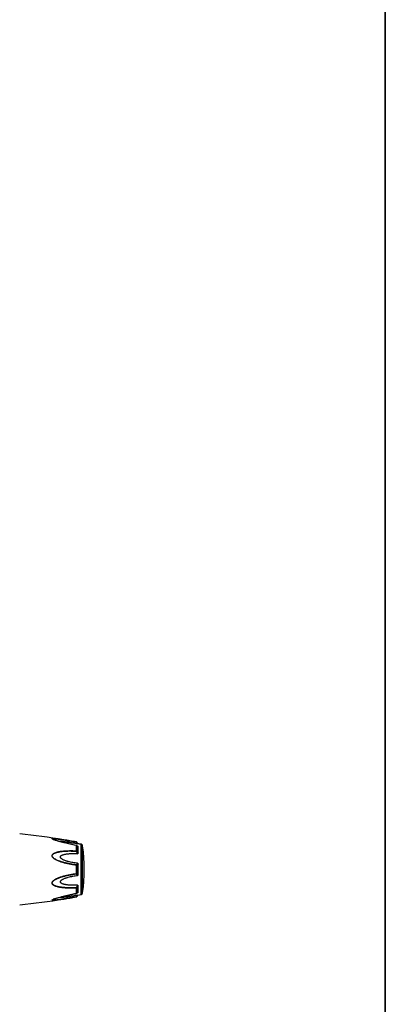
# Model space of a CAD drawing. Header units: millimetres. Extents: x 14365 to 105143, y -126377 to -22383.
# Tile 160 of 191: x 78536 to 78777, y -125736 to -125088. Entities that reach past the tile are written whole.
import ezdxf

# ---------------------------------------------------------------- set-up
doc = ezdxf.new("R2010")
doc.units = ezdxf.units.MM
doc.layers.add('UT_ZAŘÍZENÍ - OT', color=3, linetype='Continuous', lineweight=35)

msp = doc.modelspace()

# ---------------------------------------------------------------- linework, layer by layer
at = {"color": 0, "linetype": 'Continuous'}
for p, q in [((78558.6, -125627.82), (78558.6, -125627.82)), ((78565.14, -125627.98), (78565.35, -125628.02)), ((78565.31, -125627.93), (78565.33, -125627.93)), ((78565.33, -125627.93), (78565.36, -125627.93)), ((78565.36, -125627.93), (78565.33, -125627.93)), ((78573.42, -125631.64), (78573.25, -125631.61)), ((78573.4, -125629.45), (78573.42, -125629.46)), ((78573.44, -125629.35), (78573.42, -125629.35)), ((78573.72, -125635.01), (78573.72, -125631.87)), ((78573.77, -125631.78), (78573.77, -125631.78)), ((78573.78, -125631.78), (78573.77, -125631.78)), ((78573.89, -125629.52), (78573.89, -125629.52)), ((78573.9, -125635.08), (78573.9, -125631.96)), ((78576.72, -125663.94), (78576.72, -125630.93)), ((78574.26, -125632.03), (78574.13, -125632.01)), ((78574.25, -125632.07), (78574.25, -125632.07)), ((78574.41, -125632.06), (78574.26, -125632.03)), ((78574.72, -125636.59), (78574.72, -125632.41)), ((78577.77, -125662.84), (78577.77, -125632.03)), ((78573.72, -125649.94), (78573.72, -125644.9)), ((78573.9, -125649.93), (78573.9, -125644.92)), ((78574.72, -125650.78), (78574.72, -125644.07)), ((78573.23, -125663.25), (78573.42, -125663.21)), ((78573.72, -125662.99), (78573.72, -125659.84)), ((78573.77, -125663.08), (78573.78, -125663.07)), ((78573.77, -125663.08), (78573.77, -125663.08)), ((78573.9, -125662.9), (78573.9, -125659.77)), ((78574.13, -125662.85), (78574.25, -125662.83)), ((78574.25, -125662.79), (78574.25, -125662.79)), ((78574.25, -125662.83), (78574.41, -125662.8)), ((78574.72, -125662.45), (78574.72, -125658.26)), ((78558.62, -125667.04), (78558.63, -125667.03)), ((78565.39, -125666.93), (78565.44, -125666.92))]:
    msp.add_line(p, q, dxfattribs=at)
for centre, radius, start, end in [((78485.24, -126121.47), 500, 80.7849, 84.13647), ((78562.06, -125619.44), 9.09, 246.36085, 247.40131), ((78563.04, -125617.08), 11.63, 247.41815, 248.27863), ((78573.15, -125633.04), 1.42, 75.22867, 78.79097), ((78566.45, -125636.37), 10.1, 35.6084, 36.41995), ((78485.24, -126121.47), 499, 79.43712, 79.67776), ((78567.51, -125635.62), 8.8, 35.03951, 35.6116), ((78576.48, -125632.21), 1.3, 7.90596, 79.43712), ((78577.5, -125626.99), 6.13, 236.1693, 237.12412), ((78574.36, -125631.51), 0.564, 259.0707, 259.9327), ((78466.83, -125647.43), 112, 352.09404, 7.90596), ((78573.12, -125661.72), 1.53, 281.26704, 282.02053), ((78573.64, -125662.99), 0.085, 350.91567, 359.95627), ((78579.55, -125670.91), 9.8, 124.04907, 125.16909), ((78577.76, -125668.27), 6.61, 122.64891, 124.00902), ((78566.54, -125658.57), 9.99, 323.62077, 324.69093), ((78485.24, -125173.39), 499, 280.32291, 280.56288), ((78567.82, -125659.48), 8.41, 324.72068, 325.01224), ((78576.48, -125662.66), 1.3, 280.56288, 352.09404), ((78485.24, -125173.39), 500, 275.86353, 279.22391), ((78562.14, -125675.6), 9.28, 112.30668, 113.58321), ((78563.1, -125677.92), 11.79, 111.77939, 112.34307), ((78571.94, -125657.52), 8.13, 280.44991, 280.94094)]:
    msp.add_arc(centre, radius, start, end, dxfattribs=at)
for points, knots in [([(78558.42, -125627.76), (78558.34, -125627.73), (78558.19, -125627.66), (78557.99, -125627.56), (78557.85, -125627.47), (78557.76, -125627.4), (78557.7, -125627.34), (78557.67, -125627.28), (78557.69, -125627.22), (78557.72, -125627.19), (78557.77, -125627.16), (78557.83, -125627.14), (78557.91, -125627.13), (78558.03, -125627.11), (78558.21, -125627.09), (78558.44, -125627.09), (78558.69, -125627.09), (78558.96, -125627.1), (78559.24, -125627.12), (78559.63, -125627.15), (78560.13, -125627.2), (78560.75, -125627.27), (78561.38, -125627.34), (78562.02, -125627.43), (78562.67, -125627.52), (78563.33, -125627.61), (78564.21, -125627.75), (78564.87, -125627.85), (78565.31, -125627.93)], [0, 0, 0, 0, 0.02948, 0.055907, 0.078214, 0.087353, 0.094931, 0.105555, 0.109954, 0.115017, 0.121315, 0.129009, 0.138057, 0.148338, 0.172058, 0.199047, 0.228459, 0.259634, 0.292171, 0.325754, 0.395293, 0.467136, 0.540634, 0.615369, 0.691049, 0.767475, 0.844512, 1, 1, 1, 1]), ([(78558.6, -125627.82), (78558.52, -125627.78), (78558.37, -125627.71), (78558.15, -125627.61), (78557.99, -125627.52), (78557.89, -125627.45), (78557.83, -125627.41), (78557.78, -125627.36), (78557.76, -125627.32), (78557.75, -125627.27), (78557.77, -125627.24), (78557.81, -125627.21), (78557.87, -125627.19), (78557.93, -125627.17), (78558.05, -125627.15), (78558.22, -125627.13), (78558.44, -125627.13), (78558.68, -125627.14), (78559.04, -125627.15), (78559.51, -125627.19), (78560.09, -125627.25), (78560.69, -125627.32), (78561.31, -125627.4), (78561.93, -125627.48), (78562.56, -125627.57), (78563.2, -125627.67), (78564.06, -125627.8), (78564.71, -125627.91), (78565.14, -125627.98)], [0, 0, 0, 0, 0.03089, 0.059177, 0.083881, 0.094457, 0.103528, 0.11093, 0.116684, 0.121223, 0.125685, 0.131127, 0.137993, 0.146338, 0.156051, 0.17896, 0.205464, 0.234539, 0.265468, 0.331155, 0.400252, 0.471609, 0.544574, 0.618731, 0.693793, 0.769568, 0.845928, 1, 1, 1, 1]), ([(78573.25, -125631.61), (78571.97, -125631.35), (78570.07, -125630.95), (78567.54, -125630.37), (78565.97, -125629.99), (78564.72, -125629.67), (78563.8, -125629.43), (78562.88, -125629.18), (78561.97, -125628.93), (78561.07, -125628.66), (78560.21, -125628.39), (78559.38, -125628.12), (78558.85, -125627.92), (78558.6, -125627.82)], [0, 0, 0, 0, 0.25737, 0.385747, 0.513657, 0.577329, 0.64069, 0.703648, 0.766063, 0.827658, 0.887975, 0.946116, 1, 1, 1, 1]), ([(78573.42, -125631.68), (78572.14, -125631.43), (78570.24, -125631.02), (78567.71, -125630.44), (78565.83, -125629.99), (78564.28, -125629.59), (78563.05, -125629.26), (78561.84, -125628.92), (78560.66, -125628.57), (78559.53, -125628.19), (78558.99, -125627.99), (78558.73, -125627.89)], [0, 0, 0, 0, 0.256646, 0.384673, 0.512244, 0.638988, 0.701822, 0.764153, 0.886175, 0.944757, 1, 1, 1, 1]), ([(78563.62, -125629.38), (78563.57, -125629.36), (78563.48, -125629.32), (78563.35, -125629.26), (78563.24, -125629.2), (78563.17, -125629.15), (78563.13, -125629.1), (78563.12, -125629.08), (78563.12, -125629.05), (78563.13, -125629.03), (78563.15, -125629.01), (78563.2, -125628.98), (78563.27, -125628.96), (78563.39, -125628.95), (78563.58, -125628.94), (78563.84, -125628.94), (78564.18, -125628.96), (78564.54, -125628.98), (78564.92, -125629.02), (78565.3, -125629.06), (78565.7, -125629.11), (78566.09, -125629.16), (78566.5, -125629.21), (78567.04, -125629.28), (78567.72, -125629.38), (78568.54, -125629.51), (78569.37, -125629.64), (78570.21, -125629.78), (78571.32, -125629.96), (78572.73, -125630.2), (78573.85, -125630.4), (78574.41, -125630.51)], [0, 0, 0, 0, 0.013224, 0.025246, 0.035584, 0.043707, 0.046793, 0.049242, 0.051265, 0.053246, 0.055591, 0.058505, 0.066098, 0.075763, 0.087038, 0.112872, 0.141444, 0.171707, 0.203125, 0.235343, 0.268137, 0.301392, 0.33501, 0.368911, 0.437385, 0.506544, 0.576211, 0.646269, 0.71663, 0.85801, 1, 1, 1, 1]), ([(78565.35, -125628.02), (78566.68, -125628.24), (78569.37, -125628.71), (78572.05, -125629.2), (78573.4, -125629.45)], [0, 0, 0, 0, 0.497132, 1, 1, 1, 1]), ([(78565.36, -125627.93), (78566.7, -125628.15), (78569.39, -125628.61), (78572.07, -125629.1), (78573.42, -125629.35)], [0, 0, 0, 0, 0.496975, 1, 1, 1, 1]), ([(78573.42, -125629.35), (78572.07, -125629.1), (78569.39, -125628.61), (78566.7, -125628.15), (78565.36, -125627.93)], [0, 0, 0, 0, 0.502936, 1, 1, 1, 1]), ([(78573.42, -125629.35), (78573.42, -125629.35), (78573.42, -125629.37), (78573.42, -125629.38), (78573.42, -125629.42), (78573.42, -125629.44), (78573.42, -125629.46)], [0, 0, 0, 0, 0.078563, 0.274425, 0.586251, 1, 1, 1, 1]), ([(78573.42, -125629.46), (78573.47, -125629.45), (78573.58, -125629.45), (78573.72, -125629.46), (78573.81, -125629.48), (78573.87, -125629.5), (78573.89, -125629.52), (78573.9, -125629.52)], [0, 0, 0, 0, 0.33971, 0.636245, 0.862204, 0.94183, 1, 1, 1, 1]), ([(78573.42, -125629.46), (78573.63, -125629.65), (78573.91, -125629.93), (78574.23, -125630.29), (78574.36, -125630.44), (78574.41, -125630.51)], [0, 0, 0, 0, 0.588807, 0.825815, 1, 1, 1, 1]), ([(78573.42, -125631.68), (78573.42, -125631.67), (78573.42, -125631.67), (78573.42, -125631.65), (78573.42, -125631.65), (78573.42, -125631.64), (78573.42, -125631.64)], [0, 0, 0, 0, 0.428218, 0.741394, 0.932956, 1, 1, 1, 1]), ([(78573.56, -125631.72), (78573.55, -125631.71), (78573.5, -125631.7), (78573.45, -125631.69), (78573.42, -125631.68)], [0, 0, 0, 0, 0.246414, 1, 1, 1, 1]), ([(78573.9, -125629.52), (78573.87, -125629.49), (78573.8, -125629.44), (78573.68, -125629.41), (78573.57, -125629.38), (78573.48, -125629.36), (78573.44, -125629.35)], [0, 0, 0, 0, 0.265729, 0.479644, 0.722816, 1, 1, 1, 1]), ([(78573.63, -125631.75), (78573.62, -125631.75), (78573.6, -125631.74), (78573.58, -125631.73), (78573.56, -125631.72)], [0, 0, 0, 0, 0.241505, 1, 1, 1, 1]), ([(78573.77, -125631.78), (78573.76, -125631.77), (78573.72, -125631.74), (78573.67, -125631.72), (78573.63, -125631.7)], [0, 0, 0, 0, 0.247211, 1, 1, 1, 1]), ([(78573.69, -125631.8), (78573.69, -125631.8), (78573.67, -125631.78), (78573.65, -125631.76), (78573.63, -125631.75)], [0, 0, 0, 0, 0.225244, 1, 1, 1, 1]), ([(78573.72, -125631.87), (78573.72, -125631.86), (78573.72, -125631.84), (78573.71, -125631.82), (78573.69, -125631.8)], [0, 0, 0, 0, 0.225175, 1, 1, 1, 1]), ([(78573.72, -125631.87), (78573.74, -125631.87), (78573.81, -125631.89), (78573.87, -125631.92), (78573.9, -125631.96)], [0, 0, 0, 0, 0.258764, 1, 1, 1, 1]), ([(78573.9, -125631.96), (78573.9, -125631.92), (78573.86, -125631.85), (78573.81, -125631.8), (78573.77, -125631.78)], [0, 0, 0, 0, 0.468978, 1, 1, 1, 1]), ([(78574.12, -125632), (78574.09, -125631.98), (78573.98, -125631.92), (78573.87, -125631.84), (78573.78, -125631.78)], [0, 0, 0, 0, 0.212027, 1, 1, 1, 1]), ([(78574.58, -125630.38), (78574.53, -125630.31), (78574.31, -125630.02), (78574.08, -125629.74), (78573.9, -125629.52)], [0, 0, 0, 0, 0.221481, 1, 1, 1, 1]), ([(78574.09, -125632.09), (78574.07, -125632.08), (78574.01, -125632.04), (78573.95, -125631.99), (78573.9, -125631.96)], [0, 0, 0, 0, 0.242177, 1, 1, 1, 1]), ([(78574.66, -125630.55), (78574.64, -125630.55), (78574.56, -125630.53), (78574.48, -125630.52), (78574.41, -125630.51)], [0, 0, 0, 0, 0.14802, 1, 1, 1, 1]), ([(78573.42, -125644.62), (78572.69, -125644.53), (78571.24, -125644.34), (78569.07, -125643.97), (78567.28, -125643.58), (78565.86, -125643.23), (78564.79, -125642.94), (78563.73, -125642.61), (78562.69, -125642.25), (78561.66, -125641.84), (78560.65, -125641.38), (78559.83, -125640.94), (78559.21, -125640.54), (78558.77, -125640.21), (78558.36, -125639.84), (78558.01, -125639.43), (78557.79, -125639.04), (78557.69, -125638.71), (78557.67, -125638.45), (78557.69, -125638.2), (78557.79, -125637.89), (78558.01, -125637.54), (78558.36, -125637.19), (78558.77, -125636.9), (78559.22, -125636.65), (78559.84, -125636.37), (78560.65, -125636.09), (78561.66, -125635.82), (78562.69, -125635.61), (78563.74, -125635.44), (78564.79, -125635.32), (78565.86, -125635.22), (78567.29, -125635.12), (78569.08, -125635.07), (78571.25, -125635.08), (78572.69, -125635.14), (78573.42, -125635.18)], [0, 0, 0, 0, 0.063635, 0.127396, 0.191296, 0.223303, 0.255348, 0.287434, 0.319562, 0.351727, 0.383919, 0.416107, 0.432182, 0.448215, 0.464156, 0.479907, 0.495291, 0.502793, 0.510127, 0.517331, 0.52445, 0.538608, 0.552922, 0.567437, 0.582127, 0.596956, 0.626929, 0.657232, 0.687777, 0.718508, 0.74939, 0.780398, 0.811517, 0.874045, 0.936883, 1, 1, 1, 1]), ([(78573.42, -125644.4), (78572.7, -125644.32), (78571.26, -125644.13), (78569.12, -125643.77), (78567.35, -125643.4), (78565.94, -125643.06), (78564.88, -125642.78), (78563.84, -125642.47), (78562.8, -125642.12), (78561.77, -125641.73), (78560.77, -125641.29), (78559.8, -125640.79), (78559.03, -125640.29), (78558.47, -125639.82), (78558.17, -125639.49), (78557.97, -125639.19), (78557.85, -125638.96), (78557.77, -125638.71), (78557.74, -125638.46), (78557.77, -125638.21), (78557.88, -125637.91), (78558.11, -125637.57), (78558.47, -125637.24), (78558.89, -125636.97), (78559.34, -125636.74), (78559.8, -125636.55), (78560.28, -125636.38), (78560.94, -125636.18), (78561.78, -125635.97), (78562.8, -125635.78), (78563.84, -125635.63), (78564.89, -125635.52), (78565.94, -125635.43), (78567.35, -125635.35), (78569.13, -125635.31), (78571.27, -125635.33), (78572.7, -125635.4), (78573.42, -125635.44)], [0, 0, 0, 0, 0.063589, 0.127295, 0.191136, 0.223111, 0.255121, 0.287171, 0.319267, 0.351401, 0.383569, 0.41575, 0.447866, 0.463844, 0.479652, 0.487454, 0.495134, 0.502662, 0.51, 0.517195, 0.524298, 0.538439, 0.552765, 0.567303, 0.582017, 0.596869, 0.611832, 0.626888, 0.657217, 0.687781, 0.718525, 0.749415, 0.780427, 0.811548, 0.874072, 0.936899, 1, 1, 1, 1]), ([(78574.41, -125643.39), (78573.89, -125643.33), (78572.86, -125643.21), (78571.32, -125642.97), (78569.78, -125642.67), (78568.52, -125642.36), (78567.51, -125642.08), (78566.76, -125641.84), (78566.02, -125641.57), (78565.3, -125641.26), (78564.71, -125640.96), (78564.26, -125640.69), (78563.94, -125640.47), (78563.64, -125640.22), (78563.37, -125639.94), (78563.21, -125639.67), (78563.13, -125639.43), (78563.11, -125639.25), (78563.13, -125639.07), (78563.21, -125638.85), (78563.37, -125638.61), (78563.64, -125638.37), (78563.94, -125638.18), (78564.26, -125638.01), (78564.71, -125637.82), (78565.3, -125637.64), (78566.03, -125637.46), (78566.76, -125637.32), (78567.51, -125637.22), (78568.27, -125637.13), (78569.03, -125637.07), (78570.04, -125637.02), (78571.32, -125636.99), (78572.87, -125637.01), (78573.89, -125637.06), (78574.41, -125637.09)], [0, 0, 0, 0, 0.063495, 0.12712, 0.190878, 0.25478, 0.286791, 0.31884, 0.350926, 0.383041, 0.415158, 0.431203, 0.447213, 0.463143, 0.478902, 0.4943, 0.5018, 0.509129, 0.516317, 0.523425, 0.537606, 0.551987, 0.566584, 0.581352, 0.596258, 0.626376, 0.656797, 0.687441, 0.718253, 0.749203, 0.780268, 0.811433, 0.874017, 0.936884, 1, 1, 1, 1]), ([(78573.42, -125635.18), (78573.45, -125635.18), (78573.53, -125635.18), (78573.63, -125635.16), (78573.71, -125635.1), (78573.72, -125635.04), (78573.72, -125635.01)], [0, 0, 0, 0, 0.287056, 0.554503, 0.787456, 1, 1, 1, 1]), ([(78573.42, -125635.44), (78573.48, -125635.42), (78573.59, -125635.39), (78573.74, -125635.31), (78573.85, -125635.21), (78573.89, -125635.12), (78573.9, -125635.08)], [0, 0, 0, 0, 0.291894, 0.562609, 0.798475, 1, 1, 1, 1]), ([(78573.42, -125635.18), (78573.42, -125635.22), (78573.42, -125635.31), (78573.42, -125635.39), (78573.42, -125635.44)], [0, 0, 0, 0, 0.467767, 1, 1, 1, 1]), ([(78573.42, -125635.44), (78573.65, -125635.67), (78574.06, -125636.18), (78574.33, -125636.78), (78574.41, -125637.09)], [0, 0, 0, 0, 0.500208, 1, 1, 1, 1]), ([(78573.72, -125635.01), (78573.74, -125635.01), (78573.8, -125635.02), (78573.86, -125635.05), (78573.9, -125635.08)], [0, 0, 0, 0, 0.266982, 1, 1, 1, 1]), ([(78573.9, -125635.08), (78573.99, -125635.2), (78574.32, -125635.66), (78574.58, -125636.18), (78574.72, -125636.59)], [0, 0, 0, 0, 0.246978, 1, 1, 1, 1]), ([(78574.25, -125632.07), (78574.26, -125632.07), (78574.26, -125632.07), (78574.26, -125632.07), (78574.25, -125632.07), (78574.25, -125632.06), (78574.23, -125632.06), (78574.21, -125632.05), (78574.18, -125632.03), (78574.15, -125632.02), (78574.13, -125632), (78574.12, -125632)], [0, 0, 0, 0, 0.050729, 0.053439, 0.064665, 0.125059, 0.230112, 0.374221, 0.553235, 0.763061, 1, 1, 1, 1]), ([(78574.72, -125632.41), (78574.68, -125632.4), (78574.6, -125632.38), (78574.41, -125632.29), (78574.27, -125632.21), (78574.17, -125632.14)], [0, 0, 0, 0, 0.189472, 0.420855, 1, 1, 1, 1]), ([(78574.41, -125632.06), (78574.4, -125632.06), (78574.35, -125632.08), (78574.3, -125632.08), (78574.26, -125632.07)], [0, 0, 0, 0, 0.213215, 1, 1, 1, 1]), ([(78574.41, -125632.06), (78574.44, -125632.07), (78574.5, -125632.08), (78574.59, -125632.14), (78574.66, -125632.21), (78574.71, -125632.31), (78574.72, -125632.38), (78574.72, -125632.41)], [0, 0, 0, 0, 0.19482, 0.35748, 0.608365, 0.813655, 1, 1, 1, 1]), ([(78574.72, -125636.59), (78574.72, -125636.64), (78574.71, -125636.75), (78574.67, -125636.87), (78574.62, -125636.97), (78574.57, -125637.03), (78574.5, -125637.08), (78574.44, -125637.09), (78574.41, -125637.09)], [0, 0, 0, 0, 0.238003, 0.476366, 0.597445, 0.721615, 0.853559, 1, 1, 1, 1]), ([(78574.41, -125643.39), (78574.37, -125643.52), (78574.27, -125643.76), (78574.04, -125644.06), (78573.75, -125644.27), (78573.53, -125644.36), (78573.42, -125644.4)], [0, 0, 0, 0, 0.272929, 0.523074, 0.761734, 1, 1, 1, 1]), ([(78573.9, -125644.92), (78573.89, -125644.86), (78573.86, -125644.73), (78573.75, -125644.57), (78573.6, -125644.46), (78573.48, -125644.41), (78573.42, -125644.4)], [0, 0, 0, 0, 0.250125, 0.500215, 0.750197, 1, 1, 1, 1]), ([(78573.42, -125644.62), (78573.42, -125644.57), (78573.42, -125644.5), (78573.42, -125644.43), (78573.42, -125644.4)], [0, 0, 0, 0, 0.583261, 1, 1, 1, 1]), ([(78573.72, -125644.9), (78573.72, -125644.87), (78573.71, -125644.79), (78573.64, -125644.69), (78573.53, -125644.64), (78573.45, -125644.62), (78573.42, -125644.62)], [0, 0, 0, 0, 0.249368, 0.500015, 0.750587, 1, 1, 1, 1]), ([(78573.72, -125644.9), (78573.74, -125644.9), (78573.8, -125644.91), (78573.86, -125644.91), (78573.9, -125644.92)], [0, 0, 0, 0, 0.284006, 1, 1, 1, 1]), ([(78574.72, -125644.07), (78574.63, -125644.26), (78574.41, -125644.6), (78574.07, -125644.84), (78573.9, -125644.92)], [0, 0, 0, 0, 0.522223, 1, 1, 1, 1]), ([(78574.41, -125643.39), (78574.44, -125643.39), (78574.51, -125643.42), (78574.58, -125643.49), (78574.63, -125643.58), (78574.67, -125643.71), (78574.71, -125643.87), (78574.72, -125644), (78574.72, -125644.07)], [0, 0, 0, 0, 0.125535, 0.252013, 0.377694, 0.502869, 0.751849, 1, 1, 1, 1]), ([(78573.42, -125659.67), (78572.69, -125659.71), (78571.25, -125659.77), (78569.08, -125659.79), (78567.29, -125659.73), (78565.86, -125659.63), (78564.79, -125659.54), (78563.74, -125659.41), (78562.69, -125659.24), (78561.66, -125659.03), (78560.65, -125658.76), (78559.84, -125658.48), (78559.22, -125658.2), (78558.77, -125657.95), (78558.36, -125657.66), (78558.07, -125657.37), (78557.88, -125657.1), (78557.76, -125656.88), (78557.69, -125656.65), (78557.66, -125656.31), (78557.75, -125655.88), (78558.01, -125655.42), (78558.36, -125655), (78558.77, -125654.64), (78559.21, -125654.31), (78559.83, -125653.91), (78560.65, -125653.46), (78561.66, -125653.01), (78562.69, -125652.6), (78563.74, -125652.24), (78565.14, -125651.8), (78566.92, -125651.34), (78569.08, -125650.88), (78571.24, -125650.51), (78572.69, -125650.32), (78573.42, -125650.23)], [0, 0, 0, 0, 0.063127, 0.125969, 0.188473, 0.219596, 0.250616, 0.281496, 0.312222, 0.342767, 0.373071, 0.403045, 0.417875, 0.432563, 0.447076, 0.461383, 0.468491, 0.475585, 0.482706, 0.489913, 0.504703, 0.520085, 0.535843, 0.551789, 0.567824, 0.583902, 0.616092, 0.648285, 0.680449, 0.712576, 0.744661, 0.808707, 0.872603, 0.936364, 1, 1, 1, 1]), ([(78573.42, -125659.41), (78572.7, -125659.46), (78571.27, -125659.52), (78569.48, -125659.54), (78568.06, -125659.52), (78567, -125659.48), (78565.94, -125659.42), (78564.89, -125659.33), (78563.84, -125659.22), (78562.8, -125659.06), (78561.78, -125658.87), (78560.78, -125658.63), (78559.96, -125658.37), (78559.34, -125658.11), (78558.89, -125657.88), (78558.47, -125657.61), (78558.17, -125657.33), (78557.97, -125657.08), (78557.85, -125656.86), (78557.77, -125656.63), (78557.74, -125656.3), (78557.84, -125655.88), (78558.11, -125655.42), (78558.47, -125655.03), (78558.89, -125654.67), (78559.33, -125654.36), (78559.96, -125653.98), (78560.77, -125653.56), (78561.78, -125653.12), (78562.8, -125652.73), (78563.84, -125652.38), (78564.88, -125652.07), (78565.94, -125651.78), (78567.35, -125651.44), (78569.12, -125651.08), (78571.26, -125650.72), (78572.7, -125650.53), (78573.42, -125650.45)], [0, 0, 0, 0, 0.063114, 0.125949, 0.157245, 0.188456, 0.219582, 0.250607, 0.281495, 0.312234, 0.342798, 0.373129, 0.40314, 0.417992, 0.432705, 0.447241, 0.461558, 0.468661, 0.475744, 0.482848, 0.490045, 0.504858, 0.520307, 0.536124, 0.552106, 0.56816, 0.584244, 0.616427, 0.648598, 0.680734, 0.712828, 0.744881, 0.776894, 0.808867, 0.872702, 0.936412, 1, 1, 1, 1]), ([(78573.42, -125650.45), (78573.48, -125650.43), (78573.6, -125650.39), (78573.75, -125650.28), (78573.86, -125650.12), (78573.89, -125649.99), (78573.9, -125649.93)], [0, 0, 0, 0, 0.249817, 0.499798, 0.74986, 1, 1, 1, 1]), ([(78573.42, -125650.23), (78573.46, -125650.23), (78573.53, -125650.21), (78573.64, -125650.16), (78573.71, -125650.06), (78573.72, -125649.98), (78573.72, -125649.94)], [0, 0, 0, 0, 0.249451, 0.500018, 0.750583, 1, 1, 1, 1]), ([(78573.42, -125650.23), (78573.42, -125650.27), (78573.42, -125650.35), (78573.42, -125650.42), (78573.42, -125650.45)], [0, 0, 0, 0, 0.582827, 1, 1, 1, 1]), ([(78573.42, -125650.45), (78573.53, -125650.48), (78573.75, -125650.58), (78574.04, -125650.79), (78574.27, -125651.09), (78574.37, -125651.33), (78574.41, -125651.46)], [0, 0, 0, 0, 0.238394, 0.476974, 0.727116, 1, 1, 1, 1]), ([(78573.72, -125649.94), (78573.74, -125649.94), (78573.8, -125649.94), (78573.86, -125649.94), (78573.9, -125649.93)], [0, 0, 0, 0, 0.284019, 1, 1, 1, 1]), ([(78573.9, -125649.93), (78574.07, -125650.01), (78574.41, -125650.25), (78574.63, -125650.59), (78574.72, -125650.78)], [0, 0, 0, 0, 0.477899, 1, 1, 1, 1]), ([(78574.72, -125650.78), (78574.72, -125650.85), (78574.71, -125650.98), (78574.67, -125651.14), (78574.63, -125651.27), (78574.58, -125651.36), (78574.51, -125651.43), (78574.44, -125651.46), (78574.41, -125651.46)], [0, 0, 0, 0, 0.248169, 0.497163, 0.622341, 0.748019, 0.874484, 1, 1, 1, 1]), ([(78574.41, -125657.76), (78573.89, -125657.79), (78572.87, -125657.84), (78571.32, -125657.86), (78570.04, -125657.84), (78569.03, -125657.78), (78568.27, -125657.72), (78567.51, -125657.63), (78566.76, -125657.53), (78566.03, -125657.39), (78565.3, -125657.21), (78564.71, -125657.03), (78564.26, -125656.84), (78563.94, -125656.67), (78563.64, -125656.48), (78563.37, -125656.24), (78563.2, -125656), (78563.13, -125655.78), (78563.11, -125655.6), (78563.13, -125655.42), (78563.21, -125655.18), (78563.34, -125654.97), (78563.5, -125654.77), (78563.69, -125654.59), (78563.94, -125654.38), (78564.26, -125654.16), (78564.71, -125653.88), (78565.3, -125653.59), (78566.02, -125653.28), (78566.76, -125653.01), (78567.51, -125652.77), (78568.52, -125652.48), (78569.78, -125652.18), (78571.32, -125651.88), (78572.86, -125651.64), (78573.89, -125651.51), (78574.41, -125651.46)], [0, 0, 0, 0, 0.063112, 0.125975, 0.188555, 0.219719, 0.250782, 0.281729, 0.312543, 0.343186, 0.373609, 0.403727, 0.418634, 0.433407, 0.448005, 0.462391, 0.476578, 0.483689, 0.490881, 0.498215, 0.505719, 0.521118, 0.528977, 0.536891, 0.552822, 0.568831, 0.584876, 0.616992, 0.649103, 0.681187, 0.713234, 0.745242, 0.809138, 0.87289, 0.93651, 1, 1, 1, 1]), ([(78574.41, -125657.76), (78574.37, -125657.92), (78574.15, -125658.53), (78573.76, -125659.07), (78573.42, -125659.41)], [0, 0, 0, 0, 0.247925, 1, 1, 1, 1]), ([(78574.41, -125657.76), (78574.44, -125657.76), (78574.5, -125657.77), (78574.57, -125657.82), (78574.62, -125657.89), (78574.67, -125657.98), (78574.71, -125658.11), (78574.72, -125658.21), (78574.72, -125658.26)], [0, 0, 0, 0, 0.146355, 0.278259, 0.402425, 0.523518, 0.761934, 1, 1, 1, 1]), ([(78558.62, -125667.04), (78558.88, -125666.93), (78559.41, -125666.73), (78560.23, -125666.46), (78561.1, -125666.19), (78562.29, -125665.84), (78563.81, -125665.42), (78566.29, -125664.78), (78569.43, -125664.05), (78571.96, -125663.51), (78573.23, -125663.25)], [0, 0, 0, 0, 0.054079, 0.112293, 0.172626, 0.23422, 0.359577, 0.486553, 0.742745, 1, 1, 1, 1]), ([(78558.72, -125666.97), (78558.98, -125666.87), (78559.52, -125666.67), (78560.66, -125666.29), (78562.14, -125665.85), (78563.97, -125665.35), (78566.46, -125664.71), (78569.61, -125663.97), (78572.14, -125663.43), (78573.42, -125663.18)], [0, 0, 0, 0, 0.055213, 0.113792, 0.23581, 0.360995, 0.487722, 0.743348, 1, 1, 1, 1]), ([(78574.41, -125664.36), (78573.85, -125664.46), (78572.72, -125664.66), (78571.32, -125664.9), (78570.2, -125665.09), (78569.37, -125665.23), (78568.53, -125665.36), (78567.71, -125665.48), (78567.03, -125665.58), (78566.48, -125665.66), (78566.08, -125665.71), (78565.68, -125665.76), (78565.29, -125665.81), (78564.9, -125665.85), (78564.53, -125665.88), (78564.17, -125665.91), (78563.83, -125665.92), (78563.56, -125665.92), (78563.38, -125665.91), (78563.27, -125665.9), (78563.19, -125665.88), (78563.14, -125665.85), (78563.12, -125665.83), (78563.11, -125665.81), (78563.12, -125665.78), (78563.14, -125665.75), (78563.18, -125665.71), (78563.25, -125665.66), (78563.36, -125665.6), (78563.49, -125665.53), (78563.58, -125665.49), (78563.63, -125665.47)], [0, 0, 0, 0, 0.142006, 0.283398, 0.353765, 0.423828, 0.493495, 0.562647, 0.631121, 0.66502, 0.698626, 0.731869, 0.764656, 0.796849, 0.828224, 0.858442, 0.886945, 0.912611, 0.92378, 0.93331, 0.940718, 0.943524, 0.945777, 0.947738, 0.949832, 0.952411, 0.955637, 0.963997, 0.974507, 0.98666, 1, 1, 1, 1]), ([(78573.9, -125659.77), (78573.89, -125659.73), (78573.85, -125659.64), (78573.74, -125659.54), (78573.59, -125659.46), (78573.48, -125659.43), (78573.42, -125659.41)], [0, 0, 0, 0, 0.201639, 0.43756, 0.708236, 1, 1, 1, 1]), ([(78573.42, -125659.67), (78573.42, -125659.63), (78573.42, -125659.55), (78573.42, -125659.46), (78573.42, -125659.41)], [0, 0, 0, 0, 0.467922, 1, 1, 1, 1]), ([(78573.72, -125659.84), (78573.72, -125659.81), (78573.71, -125659.75), (78573.63, -125659.7), (78573.53, -125659.67), (78573.45, -125659.67), (78573.42, -125659.67)], [0, 0, 0, 0, 0.212614, 0.445637, 0.713059, 1, 1, 1, 1]), ([(78573.42, -125663.18), (78573.42, -125663.18), (78573.42, -125663.19), (78573.42, -125663.2), (78573.42, -125663.21), (78573.42, -125663.21), (78573.42, -125663.21)], [0, 0, 0, 0, 0.428099, 0.741246, 0.932847, 1, 1, 1, 1]), ([(78574.41, -125664.36), (78574.36, -125664.43), (78574.23, -125664.58), (78574.01, -125664.83), (78573.73, -125665.11), (78573.53, -125665.31), (78573.42, -125665.41)], [0, 0, 0, 0, 0.174298, 0.411219, 0.692021, 1, 1, 1, 1]), ([(78573.56, -125663.14), (78573.56, -125663.14), (78573.59, -125663.13), (78573.61, -125663.12), (78573.62, -125663.11)], [0, 0, 0, 0, 0.257368, 1, 1, 1, 1]), ([(78573.58, -125663.17), (78573.6, -125663.17), (78573.66, -125663.14), (78573.73, -125663.11), (78573.77, -125663.08)], [0, 0, 0, 0, 0.254193, 1, 1, 1, 1]), ([(78573.62, -125663.11), (78573.64, -125663.1), (78573.68, -125663.08), (78573.72, -125663.03), (78573.72, -125663)], [0, 0, 0, 0, 0.308636, 1, 1, 1, 1]), ([(78573.72, -125659.84), (78573.74, -125659.84), (78573.8, -125659.83), (78573.86, -125659.8), (78573.9, -125659.77)], [0, 0, 0, 0, 0.267018, 1, 1, 1, 1]), ([(78573.72, -125662.99), (78573.74, -125662.99), (78573.81, -125662.97), (78573.87, -125662.93), (78573.9, -125662.9)], [0, 0, 0, 0, 0.258792, 1, 1, 1, 1]), ([(78573.77, -125663.08), (78573.81, -125663.06), (78573.86, -125663), (78573.9, -125662.93), (78573.9, -125662.9)], [0, 0, 0, 0, 0.53106, 1, 1, 1, 1]), ([(78573.78, -125663.07), (78573.81, -125663.05), (78573.92, -125662.98), (78574.03, -125662.91), (78574.11, -125662.86)], [0, 0, 0, 0, 0.283099, 1, 1, 1, 1]), ([(78574.72, -125658.26), (78574.67, -125658.4), (78574.46, -125658.93), (78574.16, -125659.43), (78573.9, -125659.77)], [0, 0, 0, 0, 0.251574, 1, 1, 1, 1]), ([(78574.11, -125662.86), (78574.14, -125662.85), (78574.19, -125662.82), (78574.23, -125662.8), (78574.25, -125662.79)], [0, 0, 0, 0, 0.632551, 1, 1, 1, 1]), ([(78574.19, -125662.7), (78574.29, -125662.64), (78574.42, -125662.56), (78574.6, -125662.48), (78574.68, -125662.46), (78574.72, -125662.45)], [0, 0, 0, 0, 0.577794, 0.80943, 1, 1, 1, 1]), ([(78574.25, -125662.79), (78574.26, -125662.79), (78574.32, -125662.78), (78574.37, -125662.78), (78574.41, -125662.8)], [0, 0, 0, 0, 0.296315, 1, 1, 1, 1]), ([(78574.72, -125662.45), (78574.72, -125662.48), (78574.71, -125662.55), (78574.66, -125662.65), (78574.59, -125662.72), (78574.5, -125662.78), (78574.44, -125662.79), (78574.41, -125662.8)], [0, 0, 0, 0, 0.186516, 0.391937, 0.642812, 0.805374, 1, 1, 1, 1]), ([(78574.41, -125664.36), (78574.44, -125664.35), (78574.52, -125664.34), (78574.61, -125664.33), (78574.66, -125664.32)], [0, 0, 0, 0, 0.376124, 1, 1, 1, 1]), ([(78565.39, -125666.93), (78564.94, -125667), (78564.27, -125667.11), (78563.38, -125667.24), (78562.72, -125667.34), (78562.07, -125667.43), (78561.42, -125667.52), (78560.78, -125667.6), (78560.16, -125667.66), (78559.65, -125667.71), (78559.26, -125667.74), (78558.98, -125667.76), (78558.71, -125667.77), (78558.45, -125667.78), (78558.22, -125667.77), (78558.04, -125667.76), (78557.91, -125667.74), (78557.83, -125667.72), (78557.77, -125667.7), (78557.72, -125667.67), (78557.68, -125667.64), (78557.67, -125667.6), (78557.68, -125667.55), (78557.72, -125667.51), (78557.76, -125667.46), (78557.85, -125667.39), (78557.99, -125667.3), (78558.2, -125667.2), (78558.35, -125667.13), (78558.43, -125667.1)], [0, 0, 0, 0, 0.155309, 0.232207, 0.308518, 0.38411, 0.45876, 0.532202, 0.604002, 0.673502, 0.707078, 0.73962, 0.77081, 0.800217, 0.827213, 0.851007, 0.8614, 0.870581, 0.878415, 0.8848, 0.889847, 0.894233, 0.899058, 0.905123, 0.912705, 0.92179, 0.943969, 0.970425, 1, 1, 1, 1]), ([(78565.42, -125666.84), (78564.98, -125666.91), (78564.31, -125667.02), (78563.42, -125667.16), (78562.77, -125667.26), (78562.11, -125667.36), (78561.47, -125667.45), (78560.83, -125667.53), (78560.21, -125667.6), (78559.6, -125667.67), (78559.12, -125667.71), (78558.75, -125667.73), (78558.49, -125667.73), (78558.25, -125667.73), (78558.08, -125667.72), (78557.95, -125667.7), (78557.88, -125667.68), (78557.82, -125667.66), (78557.78, -125667.63), (78557.75, -125667.59), (78557.76, -125667.55), (78557.78, -125667.5), (78557.83, -125667.46), (78557.89, -125667.41), (78557.99, -125667.34), (78558.16, -125667.25), (78558.38, -125667.14), (78558.54, -125667.07), (78558.62, -125667.04)], [0, 0, 0, 0, 0.153439, 0.229445, 0.304902, 0.379707, 0.453642, 0.526452, 0.597735, 0.666841, 0.732698, 0.763801, 0.793118, 0.81995, 0.843381, 0.853458, 0.862207, 0.869459, 0.875128, 0.87961, 0.884095, 0.889726, 0.896977, 0.905865, 0.916254, 0.94079, 0.969089, 1, 1, 1, 1]), ([(78573.42, -125665.41), (78572.75, -125665.54), (78571.07, -125665.84), (78568.41, -125666.33), (78566.42, -125666.67), (78565.42, -125666.84)], [0, 0, 0, 0, 0.251917, 0.627872, 1, 1, 1, 1]), ([(78565.44, -125666.92), (78566.76, -125666.71), (78569.42, -125666.25), (78572.08, -125665.76), (78573.42, -125665.52)], [0, 0, 0, 0, 0.497068, 1, 1, 1, 1]), ([(78573.9, -125665.34), (78573.89, -125665.35), (78573.87, -125665.36), (78573.81, -125665.39), (78573.72, -125665.4), (78573.58, -125665.41), (78573.47, -125665.41), (78573.42, -125665.41)], [0, 0, 0, 0, 0.057868, 0.137343, 0.363312, 0.660033, 1, 1, 1, 1]), ([(78573.42, -125665.52), (78573.42, -125665.52), (78573.42, -125665.5), (78573.42, -125665.48), (78573.42, -125665.45), (78573.42, -125665.43), (78573.42, -125665.41)], [0, 0, 0, 0, 0.078467, 0.274376, 0.586265, 1, 1, 1, 1]), ([(78573.49, -125665.5), (78573.53, -125665.5), (78573.6, -125665.48), (78573.71, -125665.46), (78573.81, -125665.42), (78573.87, -125665.37), (78573.9, -125665.34)], [0, 0, 0, 0, 0.273626, 0.507992, 0.727544, 1, 1, 1, 1]), ([(78573.9, -125665.34), (78573.96, -125665.27), (78574.2, -125664.99), (78574.43, -125664.7), (78574.58, -125664.49)], [0, 0, 0, 0, 0.274505, 1, 1, 1, 1])]:
    msp.add_open_spline(points, degree=3, knots=knots, dxfattribs=at)
for points in [[(78573.63, -125631.7), (78573.59, -125631.69), (78573.55, -125631.67), (78573.51, -125631.66)], [(78573.42, -125663.18), (78573.45, -125663.17), (78573.48, -125663.16), (78573.51, -125663.15)], [(78573.44, -125663.21), (78573.49, -125663.2), (78573.53, -125663.19), (78573.58, -125663.17)], [(78573.51, -125663.15), (78573.52, -125663.15), (78573.54, -125663.14), (78573.56, -125663.14)]]:
    msp.add_open_spline(points, degree=3, dxfattribs=at)
at = {"layer": 'UT_ZAŘÍZENÍ - OT', "linetype": 'Continuous'}
msp.add_line((78777.03, -124333.57), (78777.03, -126153.57), dxfattribs=at)

doc.saveas('drawing.dxf')
